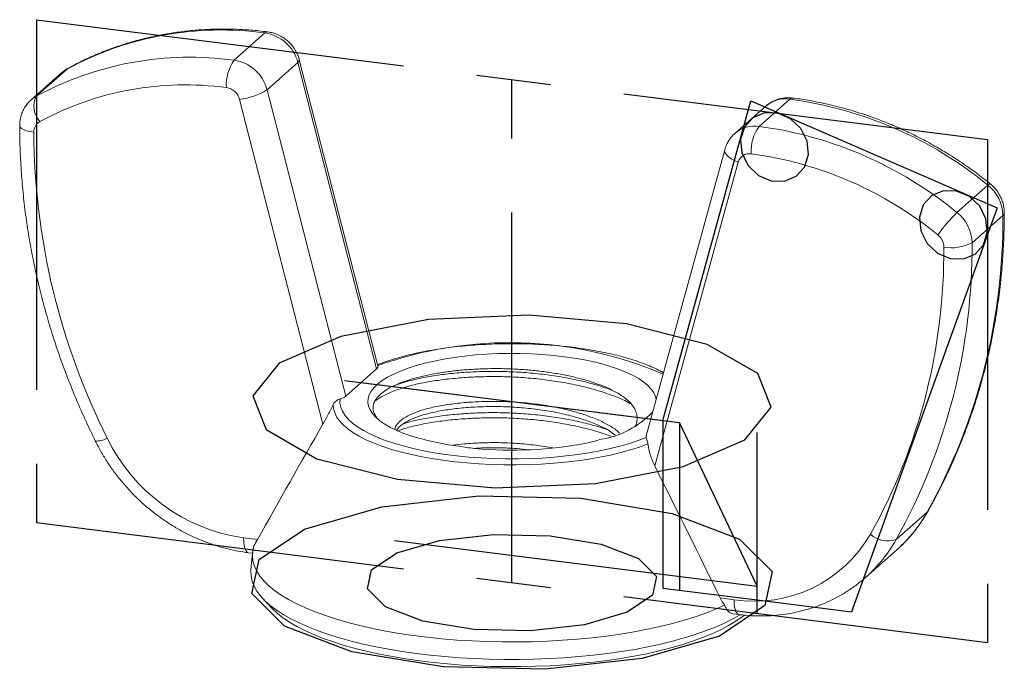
# Model space of a CAD drawing. Header units: millimetres. Extents: x -16.9 to 16.9, y -3 to 19.3.
import ezdxf

# ---------------------------------------------------------------- set-up
doc = ezdxf.new("R2010")
doc.units = ezdxf.units.MM
doc.linetypes.add('CENTERX2', pattern=[20.32, 12.7, -2.54, 2.54, -2.54])

msp = doc.modelspace()

# ---------------------------------------------------------------- linework, layer by layer
at = {"color": 7, "linetype": 'CENTERX2'}
for p, q in [((-16.323, 19.31), (16.323, 15.197)), ((-16.323, 19.31), (-16.323, 2.057)), ((0, 0), (0, 17.253)), ((16.323, 15.197), (16.323, -2.057)), ((-5.753, 6.936), (5.753, 5.486)), ((-5.178, 6.864), (5.178, 5.559)), ((0, 0), (0, 6.211)), ((5.753, 5.486), (5.753, -0.259)), ((8.419, -0.129), (5.753, 5.486)), ((8.419, -1.061), (8.419, 5.151)), ((-16.323, 2.057), (16.323, -2.057)), ((-4.036, 1.44), (8.419, -0.129))]:
    msp.add_line(p, q, dxfattribs=at)
at = {"color": 7, "linetype": 'Continuous', "lineweight": 15}
for p, q in [((-9.541, 17.921), (-8.48, 18.856)), ((-4.603, 7.438), (-7.302, 17.93)), ((-16.338, 16.683), (-15.277, 17.618)), ((-8.411, 16.905), (-7.351, 17.841)), ((-7.351, 17.841), (-4.647, 7.331)), ((-15.45, 17.496), (-16.511, 16.561)), ((-5.708, 6.396), (-8.411, 16.905)), ((-9.354, 16.574), (-6.49, 5.438)), ((8.48, 15.65), (9.541, 16.586)), ((8.714, 16.345), (7.653, 15.409)), ((7.305, 14.85), (4.604, 5.028)), ((7.763, 14.417), (4.899, 4.003)), ((15.277, 12.7), (16.338, 13.635)), ((15.793, 11.658), (16.853, 12.593)), ((-5.708, 6.396), (-4.647, 7.331)), ((13.192, 1.48), (14.253, 2.416)), ((-8.737, 1.472), (-9.214, 1.532)), ((-9.043, 1.022), (-8.911, 1.005)), ((-8.909, 1.024), (-8.963, 0.441)), ((12.137, 0.176), (13.197, 1.111)), ((13.197, 1.111), (13.225, 1.136)), ((12.162, 0.198), (12.137, 0.176)), ((-8.564, -0.539), (-8.268, -0.856)), ((7.146, -0.529), (7.623, -0.589)), ((7.586, -1.073), (7.795, -1.1))]:
    msp.add_line(p, q, dxfattribs=at)
at = {"color": 8, "linetype": 'Continuous', "lineweight": 15}
for p, q in [((-15.248, 17.639), (-15.277, 17.618)), ((14.286, 2.456), (14.253, 2.416))]:
    msp.add_line(p, q, dxfattribs=at)
at = {"color": 7, "linetype": 'Continuous'}
for p, q in [((5.178, 5.559), (8.195, 16.526)), ((8.195, 16.526), (16.657, 12.852)), ((16.657, 12.852), (11.66, -1.003)), ((5.178, 5.559), (5.178, -0.187)), ((5.178, -0.187), (8.419, -0.595)), ((8.419, -0.595), (11.66, -1.003))]:
    msp.add_line(p, q, dxfattribs=at)
at = {"color": 8, "linetype": 'Continuous', "lineweight": 15, "flags": 128}
for points in [[(-8.386, 18.893), (-8.428, 18.888), (-8.48, 18.856)], [(-7.302, 17.93), (-7.301, 17.923), (-7.312, 17.884), (-7.351, 17.841)], [(-15.45, 17.496), (-15.39, 17.545), (-15.277, 17.618)], [(-16.338, 16.683), (-16.451, 16.609), (-16.513, 16.559)], [(9.635, 16.623), (9.593, 16.618), (9.541, 16.586)], [(-16.902, 15.682), (-16.901, 15.674), (-16.882, 15.626), (-16.835, 15.579), (-16.762, 15.537), (-16.665, 15.5), (-16.549, 15.47), (-16.417, 15.448)], [(7.305, 14.85), (7.301, 14.809), (7.318, 14.744), (7.362, 14.675), (7.431, 14.606), (7.524, 14.538), (7.636, 14.474), (7.763, 14.417)], [(16.416, 13.682), (16.41, 13.684), (16.382, 13.67), (16.338, 13.635)], [(16.902, 12.682), (16.892, 12.64), (16.853, 12.593)], [(-9.043, 1.022), (-9.051, 1.023), (-9.096, 1.048), (-9.137, 1.101), (-9.17, 1.179), (-9.194, 1.279), (-9.209, 1.399), (-9.214, 1.532)], [(7.795, -1.1), (7.787, -1.098), (7.741, -1.073), (7.701, -1.021), (7.668, -0.943), (7.643, -0.842), (7.628, -0.723), (7.623, -0.589)]]:
    msp.add_lwpolyline(points, dxfattribs=at)
at = {"color": 7, "linetype": 'CENTERX2', "flags": 128}
for points in [[(10.129, 15.143), (9.913, 15.576), (9.559, 15.911), (9.123, 16.099), (8.669, 16.11), (8.267, 15.943), (7.978, 15.623), (7.847, 15.199), (7.892, 14.736), (8.108, 14.304), (8.462, 13.968), (8.898, 13.781), (9.352, 13.77), (9.754, 13.937), (10.043, 14.256), (10.174, 14.68), (10.129, 15.143)], [(16.272, 12.476), (16.056, 12.909), (15.703, 13.244), (15.266, 13.432), (14.812, 13.443), (14.41, 13.276), (14.121, 12.956), (13.99, 12.532), (14.036, 12.069), (14.251, 11.637), (14.605, 11.301), (15.042, 11.114), (15.496, 11.103), (15.897, 11.27), (16.186, 11.589), (16.318, 12.013), (16.272, 12.476)]]:
    msp.add_lwpolyline(points, dxfattribs=at)
at = {"color": 7, "linetype": 'Continuous', "flags": 128}
for points in [[(-8.895, 6.403), (-8.438, 5.254), (-6.697, 4.25), (-3.936, 3.545), (-0.576, 3.246), (2.872, 3.398), (5.882, 3.979), (7.997, 4.899), (8.895, 6.019), (8.438, 7.168), (6.697, 8.172), (3.936, 8.877), (0.576, 9.176), (-2.872, 9.024), (-5.882, 8.444), (-7.997, 7.523), (-8.895, 6.403)], [(7.121, -1.835), (4.472, -2.603), (1.143, -2.976), (-2.36, -2.895), (-5.504, -2.374), (-7.81, -1.491), (-8.927, -0.381), (-8.685, 0.787), (-7.121, 1.835), (-4.472, 2.603), (-1.143, 2.976), (2.36, 2.895), (5.504, 2.374), (7.81, 1.491), (8.927, 0.381), (8.685, -0.787), (7.121, -1.835)], [(3.956, -1.019), (2.485, -1.446), (0.635, -1.653), (-1.311, -1.608), (-3.058, -1.319), (-4.339, -0.828), (-4.96, -0.212), (-4.825, 0.437), (-3.956, 1.019), (-2.485, 1.446), (-0.635, 1.653), (1.311, 1.608), (3.058, 1.319), (4.339, 0.828), (4.96, 0.212), (4.825, -0.437), (3.956, -1.019)]]:
    msp.add_lwpolyline(points, dxfattribs=at)
at = {"color": 7, "linetype": 'Continuous', "lineweight": 15, "flags": 128}
for points in [[(-1.821, 4.677), (-2.175, 4.729), (-2.517, 4.791), (-2.843, 4.861), (-3.151, 4.939), (-3.44, 5.025), (-3.708, 5.119), (-3.954, 5.219), (-4.175, 5.325), (-4.37, 5.437), (-4.538, 5.553), (-4.679, 5.674), (-4.791, 5.797), (-4.873, 5.924), (-4.926, 6.052), (-4.948, 6.181), (-4.94, 6.31), (-4.902, 6.439), (-4.833, 6.566), (-4.735, 6.691), (-4.608, 6.813), (-4.453, 6.932), (-4.27, 7.046), (-4.061, 7.154), (-3.827, 7.257), (-3.569, 7.354), (-3.29, 7.444), (-2.99, 7.526), (-2.672, 7.6), (-2.338, 7.665), (-1.989, 7.722), (-1.628, 7.769), (-1.257, 7.807), (-0.878, 7.835), (-0.494, 7.853), (-0.107, 7.861), (0.281, 7.858), (0.667, 7.846), (1.049, 7.824), (1.424, 7.791), (1.791, 7.749), (2.147, 7.698), (2.489, 7.637), (2.816, 7.568), (3.126, 7.49), (3.417, 7.405), (3.687, 7.312), (3.934, 7.212), (4.157, 7.106), (4.355, 6.995), (4.526, 6.879), (4.669, 6.759), (4.783, 6.635), (4.868, 6.509), (4.923, 6.381), (4.946, 6.272)], [(4.668, 4.754), (4.378, 4.648), (4.066, 4.549), (3.735, 4.458), (3.385, 4.375), (3.018, 4.3), (2.637, 4.234), (2.243, 4.177), (1.838, 4.129), (1.423, 4.091), (1.002, 4.063), (0.576, 4.045), (0.147, 4.036), (-0.283, 4.038), (-0.711, 4.049), (-1.136, 4.071), (-1.555, 4.102), (-1.967, 4.143), (-2.369, 4.194), (-2.759, 4.254), (-3.136, 4.323), (-3.497, 4.4), (-3.841, 4.486), (-4.167, 4.58), (-4.472, 4.681), (-4.755, 4.788), (-5.014, 4.902), (-5.249, 5.022), (-5.459, 5.147), (-5.641, 5.277), (-5.796, 5.411), (-5.923, 5.548), (-6.02, 5.687), (-6.088, 5.829), (-6.126, 5.971), (-6.134, 6.114)], [(-5.902, 6.301), (-5.906, 6.16), (-5.88, 6.019), (-5.824, 5.879), (-5.737, 5.741), (-5.621, 5.605), (-5.477, 5.472), (-5.304, 5.343), (-5.103, 5.219), (-4.877, 5.1), (-4.626, 4.986), (-4.35, 4.879), (-4.053, 4.778), (-3.734, 4.685), (-3.396, 4.6), (-3.041, 4.523), (-2.67, 4.454), (-2.286, 4.395), (-1.889, 4.345), (-1.483, 4.305), (-1.07, 4.274), (-0.65, 4.254), (-0.228, 4.243), (0.196, 4.243), (0.618, 4.253), (1.038, 4.272), (1.452, 4.302), (1.859, 4.342), (2.256, 4.391), (2.641, 4.45), (3.013, 4.517), (3.37, 4.594), (3.709, 4.678), (4.029, 4.771), (4.328, 4.871), (4.605, 4.978)], [(4.605, 4.978), (4.601, 5.016), (4.604, 5.028)], [(-8.858, 1.262), (-8.901, 1.088), (-8.913, 0.914), (-8.895, 0.74), (-8.846, 0.566), (-8.766, 0.394), (-8.656, 0.223), (-8.517, 0.055), (-8.348, -0.11), (-8.15, -0.272), (-7.924, -0.429), (-7.671, -0.581), (-7.391, -0.729), (-7.086, -0.871), (-6.757, -1.006), (-6.404, -1.135), (-6.03, -1.257), (-5.634, -1.371), (-5.219, -1.477), (-4.786, -1.575), (-4.337, -1.664), (-3.872, -1.744), (-3.395, -1.816), (-2.905, -1.877), (-2.406, -1.929), (-1.898, -1.971), (-1.384, -2.003), (-0.865, -2.025), (-0.343, -2.037), (0.18, -2.039), (0.703, -2.03), (1.223, -2.011), (1.739, -1.982), (2.249, -1.943), (2.751, -1.894), (3.243, -1.836), (3.725, -1.768), (4.194, -1.69), (4.648, -1.604), (5.086, -1.508), (5.507, -1.405), (5.909, -1.293), (6.29, -1.174), (6.65, -1.047), (6.986, -0.913), (7.299, -0.774)], [(-8.963, 0.441), (-8.967, 0.394), (-8.96, 0.222), (-8.923, 0.05), (-8.857, -0.121), (-8.761, -0.29), (-8.636, -0.457), (-8.483, -0.622), (-8.301, -0.783), (-8.092, -0.94), (-7.856, -1.094), (-7.593, -1.242), (-7.306, -1.385), (-6.994, -1.523), (-6.659, -1.654), (-6.302, -1.779), (-5.924, -1.896), (-5.527, -2.006), (-5.11, -2.108), (-4.677, -2.202), (-4.229, -2.288), (-3.766, -2.365), (-3.291, -2.433), (-2.805, -2.491), (-2.31, -2.54), (-1.807, -2.58), (-1.298, -2.61), (-0.784, -2.63), (-0.268, -2.64), (0.249, -2.64), (0.765, -2.63), (1.278, -2.611), (1.787, -2.581), (2.291, -2.542), (2.786, -2.493), (3.273, -2.435), (3.748, -2.368), (4.212, -2.291), (4.661, -2.206), (5.094, -2.112), (5.511, -2.01), (5.909, -1.9), (6.288, -1.783), (6.646, -1.659), (6.982, -1.528), (7.295, -1.391), (7.583, -1.248), (7.838, -1.104)], [(7.979, -1.12), (7.905, -1.177), (7.684, -1.33), (7.437, -1.478), (7.164, -1.621), (6.866, -1.758), (6.545, -1.889), (6.201, -2.014), (5.836, -2.132), (5.45, -2.242), (5.046, -2.345), (4.625, -2.44), (4.187, -2.526), (3.735, -2.604), (3.27, -2.672), (2.794, -2.732), (2.308, -2.782), (1.815, -2.822), (1.315, -2.853), (0.81, -2.873), (0.303, -2.884), (-0.205, -2.885), (-0.713, -2.876), (-1.218, -2.857), (-1.719, -2.829), (-2.214, -2.79), (-2.702, -2.742), (-3.18, -2.684), (-3.647, -2.617), (-4.101, -2.542), (-4.542, -2.457), (-4.966, -2.364), (-5.374, -2.263), (-5.763, -2.154), (-6.132, -2.037), (-6.481, -1.914), (-6.806, -1.784), (-7.109, -1.647), (-7.386, -1.506), (-7.639, -1.358), (-7.865, -1.207), (-8.064, -1.051), (-8.235, -0.891), (-8.268, -0.856)]]:
    msp.add_lwpolyline(points, dxfattribs=at)
at = {"color": 7, "linetype": 'Continuous', "lineweight": 15}
for centre, radius, start, end in [((-9.986, 7.846), 11.112, 82.2127, 118.4348), ((-8.681, 17.498), 1.373, 14.4541, 81.6106), ((-11.047, 6.911), 11.112, 82.2127, 118.4348), ((-8.332, 17.073), 1.477, 144.9309, 183.5931), ((-9.741, 16.562), 1.373, 14.4541, 81.6106), ((-11.225, 6.605), 10.471, 82.2127, 118.4348), ((-9.886, 16.437), 0.549, 14.4541, 81.6106), ((-9.594, 18.762), 2.201, 276.2494, 302.4933), ((-15.604, 16.346), 0.808, 155.3557, 221.2826), ((7.722, 3.094), 13.614, 50.741, 82.3242), ((-16.008, 15.458), 0.409, 119.7294, 181.3293), ((9.689, 14.802), 1.477, 144.9309, 183.5931), ((6.662, 2.158), 13.614, 50.741, 82.3242), ((7.291, 15.592), 23.708, 180.3475, 206.65), ((8.153, 14.31), 0.404, 81.1765, 164.6619), ((6.502, 1.996), 12.828, 50.741, 82.3242), ((15.494, 12.569), 1.359, 1.0005, 51.6392), ((-3.782, 12.445), 20.636, 330.9217, 0.4122), ((19.455, 8.47), 5.945, 134.6435, 144.4185), ((14.434, 11.634), 1.359, 1.0005, 51.6392), ((14.282, 11.503), 0.544, 1.0005, 51.6392), ((-5.157, 11.368), 19.983, 330.9217, 0.4122), ((-4.813, 11.502), 20.607, 330.9003, 0.4337), ((15.102, 12.963), 1.477, 259.2261, 297.8883), ((-4.707, 7.419), 0.106, 304.4635, 10.5373), ((-6.033, 6.817), 0.532, 284.2904, 307.689), ((2.502, 8.096), 3.234, 279.1407, 316.0573), ((-8.324, 7.665), 6.198, 205.901, 261.7372), ((-0.007, 18.525), 13.983, 264.7692, 280.5726), ((8.316, 3.974), 4.616, 261.3662, 329.86), ((12.899, 2.318), 0.888, 228.2, 289.2495)]:
    msp.add_arc(centre, radius, start, end, dxfattribs=at)
at = {"color": 8, "linetype": 'Continuous', "lineweight": 15}
for centre, radius, start, end in [((9.392, 15.558), 1.039, 81.763, 130.7398), ((8.333, 14.617), 1.044, 81.8908, 130.2053), ((-0.081, -5.198), 13.428, 66.898, 109.6915), ((-14.244, 5.492), 0.636, 264.4176, 302.8794), ((9.855, 4.896), 5.049, 311.8795, 330.5821), ((8.797, 3.957), 5.045, 311.8234, 330.5906)]:
    msp.add_arc(centre, radius, start, end, dxfattribs=at)
at = {"color": 7, "linetype": 'Continuous', "lineweight": 15}
for points, knots in [([(-8.386, 18.893), (-8.487, 18.905), (-8.772, 18.939), (-9.242, 18.975), (-9.796, 18.993), (-10.347, 18.985), (-10.895, 18.951), (-11.437, 18.892), (-11.973, 18.807), (-12.502, 18.697), (-13.022, 18.562), (-13.533, 18.402), (-14.033, 18.218), (-14.522, 18.01), (-14.926, 17.814), (-15.164, 17.684), (-15.248, 17.639)], [0, 0, 0, 0, 0.041416, 0.11805, 0.194667, 0.271248, 0.347791, 0.424294, 0.500756, 0.577175, 0.653551, 0.729884, 0.806176, 0.882427, 0.958642, 1, 1, 1, 1]), ([(-7.302, 17.93), (-7.315, 17.975), (-7.346, 18.079), (-7.419, 18.233), (-7.518, 18.388), (-7.64, 18.528), (-7.78, 18.65), (-7.937, 18.752), (-8.107, 18.829), (-8.259, 18.874), (-8.353, 18.888), (-8.386, 18.893)], [0, 0, 0, 0, 0.092961, 0.21121, 0.330191, 0.450016, 0.570559, 0.691601, 0.812911, 0.934203, 1, 1, 1, 1]), ([(-15.248, 17.639), (-15.293, 17.612), (-15.364, 17.571), (-15.424, 17.515), (-15.446, 17.495)], [0, 0, 0, 0, 0.634701, 1, 1, 1, 1]), ([(9.635, 16.623), (9.585, 16.627), (9.476, 16.637), (9.305, 16.624), (9.128, 16.583), (8.962, 16.516), (8.823, 16.436), (8.748, 16.371), (8.718, 16.344)], [0, 0, 0, 0, 0.149147, 0.33334, 0.516478, 0.697904, 0.877623, 1, 1, 1, 1]), ([(16.416, 13.682), (16.334, 13.748), (16.097, 13.936), (15.696, 14.231), (15.21, 14.56), (14.712, 14.868), (14.203, 15.154), (13.685, 15.417), (13.158, 15.658), (12.623, 15.875), (12.082, 16.068), (11.536, 16.237), (10.985, 16.381), (10.432, 16.5), (9.981, 16.577), (9.715, 16.612), (9.635, 16.623)], [0, 0, 0, 0, 0.041445, 0.118577, 0.195713, 0.272845, 0.34997, 0.427088, 0.504195, 0.581292, 0.658374, 0.73544, 0.812486, 0.889512, 0.966512, 1, 1, 1, 1]), ([(-16.511, 16.556), (-16.532, 16.539), (-16.597, 16.484), (-16.686, 16.372), (-16.778, 16.223), (-16.845, 16.062), (-16.887, 15.894), (-16.901, 15.766), (-16.902, 15.696), (-16.902, 15.682)], [0, 0, 0, 0, 0.081406, 0.258491, 0.434784, 0.610785, 0.787004, 0.959098, 1, 1, 1, 1]), ([(-16.902, 15.682), (-16.901, 15.548), (-16.899, 15.162), (-16.876, 14.522), (-16.825, 13.764), (-16.749, 13.004), (-16.647, 12.244), (-16.521, 11.485), (-16.37, 10.728), (-16.194, 9.973), (-15.994, 9.222), (-15.77, 8.474), (-15.522, 7.732), (-15.25, 6.996), (-14.955, 6.267), (-14.642, 5.554), (-14.416, 5.088), (-14.306, 4.859)], [0, 0, 0, 0, 0.036799, 0.105725, 0.174659, 0.243604, 0.312559, 0.381523, 0.450495, 0.519476, 0.588464, 0.657459, 0.726459, 0.795465, 0.864476, 0.933492, 1, 1, 1, 1]), ([(7.662, 15.413), (7.646, 15.4), (7.584, 15.351), (7.496, 15.245), (7.401, 15.099), (7.34, 14.965), (7.314, 14.88), (7.305, 14.85)], [0, 0, 0, 0, 0.090592, 0.348874, 0.605913, 0.862393, 1, 1, 1, 1]), ([(16.902, 12.681), (16.9, 12.73), (16.896, 12.838), (16.863, 13.004), (16.805, 13.175), (16.722, 13.338), (16.616, 13.489), (16.511, 13.603), (16.44, 13.662), (16.416, 13.682)], [0, 0, 0, 0, 0.127813, 0.283865, 0.440901, 0.599235, 0.758792, 0.919438, 1, 1, 1, 1]), ([(14.286, 2.457), (14.349, 2.568), (14.527, 2.888), (14.804, 3.427), (15.111, 4.078), (15.393, 4.742), (15.653, 5.417), (15.888, 6.104), (16.1, 6.801), (16.288, 7.509), (16.451, 8.225), (16.589, 8.949), (16.702, 9.681), (16.791, 10.419), (16.854, 11.163), (16.894, 11.917), (16.899, 12.425), (16.902, 12.681)], [0, 0, 0, 0, 0.036799, 0.105396, 0.174003, 0.242624, 0.311259, 0.37991, 0.448576, 0.517257, 0.585954, 0.654666, 0.723393, 0.792136, 0.860892, 0.929662, 1, 1, 1, 1]), ([(5.201, 7.2), (5.126, 7.241), (4.974, 7.322), (4.719, 7.435), (4.446, 7.542), (4.154, 7.641), (3.845, 7.733), (3.52, 7.817), (3.18, 7.893), (2.826, 7.961), (2.461, 8.021), (2.085, 8.072), (1.701, 8.115), (1.309, 8.148), (0.912, 8.173), (0.511, 8.189), (0.107, 8.196), (-0.296, 8.194), (-0.699, 8.183), (-1.098, 8.163), (-1.493, 8.134), (-1.881, 8.096), (-2.261, 8.049), (-2.632, 7.994), (-2.991, 7.931), (-3.338, 7.859), (-3.67, 7.779), (-3.987, 7.692), (-4.287, 7.597), (-4.494, 7.524), (-4.598, 7.482), (-4.613, 7.476)], [0, 0, 0, 0, 0.036072, 0.072216, 0.108205, 0.144052, 0.179774, 0.215393, 0.250926, 0.28639, 0.321798, 0.357161, 0.392489, 0.427789, 0.463069, 0.498334, 0.533591, 0.568844, 0.604098, 0.639357, 0.674627, 0.709912, 0.745219, 0.780554, 0.815926, 0.851344, 0.886819, 0.922364, 0.957994, 0.993729, 1, 1, 1, 1]), ([(4.217, 5.357), (4.224, 5.368), (4.266, 5.435), (4.294, 5.562), (4.298, 5.738), (4.243, 5.915), (4.136, 6.089), (3.976, 6.258), (3.765, 6.42), (3.506, 6.572), (3.203, 6.713), (2.859, 6.845), (2.475, 6.964), (2.058, 7.069), (1.611, 7.159), (1.14, 7.233), (0.65, 7.289), (0.149, 7.325), (-0.355, 7.342), (-0.856, 7.339), (-1.352, 7.318), (-1.834, 7.28), (-2.298, 7.225), (-2.739, 7.153), (-3.15, 7.065), (-3.527, 6.961), (-3.86, 6.843), (-4.146, 6.714), (-4.381, 6.573), (-4.563, 6.424), (-4.67, 6.295), (-4.727, 6.192), (-4.766, 6.086), (-4.778, 5.951), (-4.741, 5.817), (-4.681, 5.712), (-4.628, 5.636), (-4.573, 5.588), (-4.548, 5.565)], [0, 0, 0, 0, 0.005507, 0.034146, 0.062784, 0.09286, 0.121822, 0.150785, 0.181236, 0.210199, 0.23916, 0.269567, 0.299111, 0.328655, 0.359667, 0.389692, 0.419716, 0.451283, 0.481308, 0.511332, 0.542873, 0.573327, 0.603781, 0.635733, 0.66682, 0.697906, 0.73059, 0.761676, 0.792762, 0.825434, 0.856801, 0.872606, 0.88818, 0.921079, 0.953227, 0.969431, 0.985387, 1, 1, 1, 1]), ([(3.436, 6.6), (3.273, 6.657), (2.944, 6.773), (2.38, 6.92), (1.773, 7.044), (1.133, 7.14), (0.48, 7.206), (-0.171, 7.242), (-0.81, 7.247), (-1.435, 7.226), (-2.046, 7.18), (-2.632, 7.107), (-3.175, 7.009), (-3.656, 6.892), (-3.919, 6.799), (-4.045, 6.754)], [0, 0, 0, 0, 0.076453, 0.154411, 0.233068, 0.311726, 0.389684, 0.466278, 0.540915, 0.615553, 0.692147, 0.770105, 0.848762, 0.92742, 1, 1, 1, 1]), ([(4.1, 6.117), (4.025, 6.159), (3.831, 6.268), (3.441, 6.427), (2.942, 6.595), (2.381, 6.743), (1.773, 6.867), (1.133, 6.963), (0.48, 7.029), (-0.171, 7.065), (-0.81, 7.07), (-1.435, 7.049), (-2.046, 7.003), (-2.632, 6.93), (-3.176, 6.833), (-3.664, 6.712), (-4.084, 6.571), (-4.421, 6.415), (-4.63, 6.293), (-4.702, 6.223), (-4.714, 6.212)], [0, 0, 0, 0, 0.035932, 0.09368, 0.152942, 0.213259, 0.274118, 0.334976, 0.395293, 0.454556, 0.512304, 0.570052, 0.629314, 0.689631, 0.75049, 0.811348, 0.871665, 0.930927, 0.988675, 1, 1, 1, 1]), ([(-6.49, 5.438), (-6.431, 5.539), (-6.37, 5.65), (-6.251, 5.878), (-6.192, 5.995), (-6.134, 6.114)], [0, 0, 0, 0, 0.5, 0.5, 1, 1, 1, 1]), ([(-5.902, 6.301), (-5.943, 6.289), (-5.988, 6.269), (-6.071, 6.207), (-6.109, 6.165), (-6.134, 6.114)], [0, 0, 0, 0, 0.5, 0.5, 1, 1, 1, 1]), ([(3.695, 5.121), (3.684, 5.133), (3.604, 5.223), (3.368, 5.375), (2.994, 5.571), (2.538, 5.748), (2.013, 5.904), (1.429, 6.034), (0.81, 6.131), (0.177, 6.193), (-0.447, 6.219), (-1.058, 6.212), (-1.65, 6.177), (-2.213, 6.111), (-2.724, 6.017), (-3.163, 5.898), (-3.516, 5.759), (-3.782, 5.603), (-3.948, 5.436), (-4.027, 5.319), (-4.02, 5.258), (-4.02, 5.256)], [0, 0, 0, 0, 0.009074, 0.066991, 0.123278, 0.180634, 0.239455, 0.299037, 0.358619, 0.417439, 0.474795, 0.531083, 0.588999, 0.648156, 0.707824, 0.767235, 0.825641, 0.882369, 0.939097, 0.997503, 1, 1, 1, 1]), ([(3.547, 5.062), (3.487, 5.108), (3.332, 5.225), (2.99, 5.394), (2.539, 5.571), (2.013, 5.727), (1.429, 5.857), (0.81, 5.954), (0.177, 6.016), (-0.447, 6.043), (-1.058, 6.035), (-1.65, 6), (-2.213, 5.935), (-2.724, 5.84), (-3.162, 5.721), (-3.518, 5.582), (-3.775, 5.426), (-3.92, 5.305), (-3.949, 5.238), (-3.954, 5.227)], [0, 0, 0, 0, 0.039263, 0.100493, 0.162885, 0.22687, 0.291684, 0.356497, 0.420482, 0.482874, 0.544104, 0.607106, 0.671457, 0.736364, 0.800991, 0.864526, 0.926235, 0.987944, 1, 1, 1, 1]), ([(3.277, 5.239), (3.166, 5.278), (2.887, 5.375), (2.38, 5.505), (1.773, 5.63), (1.133, 5.726), (0.48, 5.792), (-0.171, 5.827), (-0.81, 5.833), (-1.435, 5.812), (-2.046, 5.766), (-2.633, 5.693), (-3.172, 5.594), (-3.541, 5.51), (-3.705, 5.454), (-3.73, 5.445)], [0, 0, 0, 0, 0.0568014, 0.141804, 0.2275699, 0.3133358, 0.3983384, 0.4818547, 0.5632368, 0.6446189, 0.7281353, 0.8131379, 0.8989038, 0.9846696, 1, 1, 1, 1]), ([(3.407, 5.018), (3.254, 5.072), (2.934, 5.185), (2.38, 5.329), (1.773, 5.453), (1.133, 5.549), (0.48, 5.615), (-0.171, 5.651), (-0.81, 5.656), (-1.435, 5.635), (-2.046, 5.589), (-2.632, 5.516), (-3.174, 5.418), (-3.607, 5.315), (-3.827, 5.237), (-3.91, 5.208)], [0, 0, 0, 0, 0.074196, 0.154517, 0.235558, 0.3166, 0.396921, 0.475837, 0.552736, 0.629636, 0.708552, 0.788873, 0.869915, 0.950956, 1, 1, 1, 1]), ([(-14.306, 4.859), (-14.271, 4.792), (-14.175, 4.601), (-13.998, 4.295), (-13.771, 3.947), (-13.522, 3.613), (-13.255, 3.293), (-12.969, 2.989), (-12.667, 2.702), (-12.349, 2.434), (-12.016, 2.186), (-11.67, 1.958), (-11.313, 1.752), (-10.946, 1.568), (-10.571, 1.408), (-10.188, 1.272), (-9.8, 1.161), (-9.418, 1.076), (-9.165, 1.039), (-9.043, 1.022)], [0, 0, 0, 0, 0.033403, 0.094068, 0.154749, 0.215448, 0.27616, 0.336883, 0.397612, 0.458343, 0.519075, 0.579801, 0.640519, 0.701223, 0.761907, 0.822563, 0.883186, 0.943765, 1, 1, 1, 1]), ([(1.405, 4.617), (1.206, 4.651), (0.805, 4.719), (0.177, 4.778), (-0.448, 4.806), (-1.057, 4.797), (-1.594, 4.768), (-1.905, 4.729), (-2.035, 4.712)], [0, 0, 0, 0, 0.17535, 0.353705, 0.527619, 0.698293, 0.873908, 1, 1, 1, 1]), ([(4.668, 4.754), (4.66, 4.808), (4.647, 4.856), (4.622, 4.932), (4.612, 4.959), (4.605, 4.978)], [0, 0, 0, 0, 0.5, 0.5, 1, 1, 1, 1]), ([(4.668, 4.754), (4.685, 4.624), (4.714, 4.496), (4.791, 4.245), (4.84, 4.12), (4.899, 4.003)], [0, 0, 0, 0, 0.5, 0.5, 1, 1, 1, 1]), ([(0.55, 4.559), (0.424, 4.573), (0.093, 4.609), (-0.447, 4.626), (-0.941, 4.626), (-1.212, 4.607), (-1.294, 4.602)], [0, 0, 0, 0, 0.203663, 0.535458, 0.861073, 1, 1, 1, 1]), ([(13.225, 1.139), (13.246, 1.157), (13.362, 1.255), (13.555, 1.454), (13.801, 1.734), (14.025, 2.033), (14.183, 2.277), (14.266, 2.421), (14.286, 2.457)], [0, 0, 0, 0, 0.049769, 0.26928, 0.488771, 0.708306, 0.927948, 1, 1, 1, 1]), ([(7.795, -1.1), (7.868, -1.108), (8.071, -1.131), (8.406, -1.149), (8.797, -1.146), (9.184, -1.116), (9.566, -1.061), (9.94, -0.98), (10.306, -0.874), (10.661, -0.743), (11.004, -0.589), (11.334, -0.411), (11.649, -0.21), (11.926, -0.007), (12.09, 0.138), (12.161, 0.201)], [0, 0, 0, 0, 0.045472, 0.12718, 0.208832, 0.290376, 0.371803, 0.453109, 0.53429, 0.615351, 0.696296, 0.777137, 0.857889, 0.938571, 1, 1, 1, 1]), ([(7.586, -1.071), (7.543, -1.059), (7.455, -1.034), (7.357, -0.914), (7.314, -0.811), (7.299, -0.774)], [0, 0, 0, 0, 0.3734987, 0.7753078, 1, 1, 1, 1])]:
    msp.add_open_spline(points, degree=3, knots=knots, dxfattribs=at)
for points in [[(-8.737, 1.472), (-7.996, 2.799), (-7.249, 4.123), (-6.49, 5.438)], [(3.015, 4.903), (2.871, 4.859), (2.719, 4.818), (2.559, 4.779)], [(-1.281, 4.6), (-1.467, 4.622), (-1.647, 4.648), (-1.821, 4.677)], [(4.899, 4.003), (5.658, 2.496), (6.405, 0.985), (7.146, -0.529)], [(-8.858, 1.262), (-8.822, 1.324), (-8.781, 1.394), (-8.737, 1.472)], [(7.146, -0.529), (7.19, -0.619), (7.241, -0.7), (7.299, -0.774)]]:
    msp.add_open_spline(points, degree=3, dxfattribs=at)

doc.saveas('drawing.dxf')
